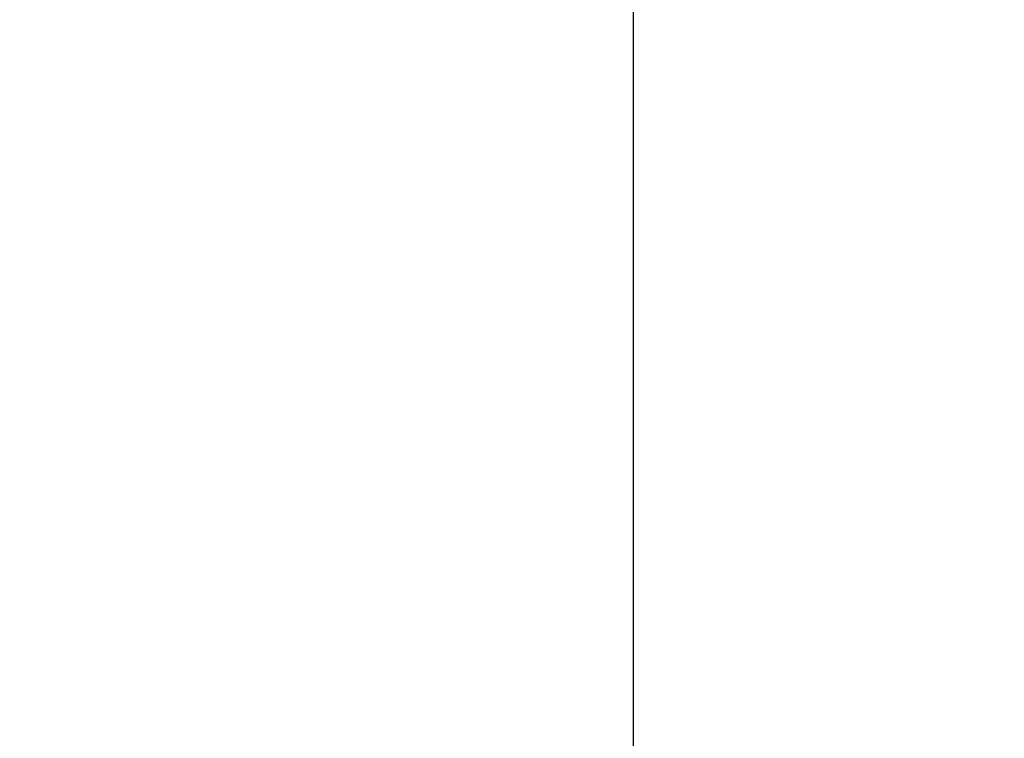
# Model space of a CAD drawing. Header units: millimetres. Extents: x -57464382 to 30606835, y -92609 to 65084.
# Tile 83 of 256: x -108457 to -108299, y -4400 to -4285. Entities that reach past the tile are written whole.
import ezdxf
from ezdxf import colors
from ezdxf.entities.mleader import LeaderData, LeaderLine
from ezdxf.math import Vec2, Vec3

# ---------------------------------------------------------------- set-up
doc = ezdxf.new("R2010")
doc.units = ezdxf.units.MM
doc.layers.get('0').update_dxf_attribs({"lineweight": 0})
doc.layers.add('17_АР_Текст', color=235, linetype='Continuous', lineweight=0)
doc.layers.add('ОВиК', color=7, linetype='Continuous')
doc.styles.add('_ТЕКСТОВЫЙ', font='arial.ttf', dxfattribs={"width": 0.8})

# ---------------------------------------------------------------- blocks, each defined once
blk = doc.blocks.new('_Dot')
at = {"color": 0, "linetype": 'ByBlock', "lineweight": -2}
blk.add_line((-0.5, 0), (-1, 0), dxfattribs=at)
at = {"color": 0, "linetype": 'ByBlock', "const_width": 0.5}
blk.add_lwpolyline([(-0.25, 0, 1), (0.25, 0, 1)], format="xyb", close=True, dxfattribs=at)
blk = doc.blocks.new('A$C1A525D4E')
at = {"layer": 'ОВиК', "color": 10}
blk.add_lwpolyline([(-800, 273), (0, 273), (0, 0), (-800, 0)], close=True, dxfattribs=at)

msp = doc.modelspace()

# ---------------------------------------------------------------- block references
at = {"layer": 'ОВиК', "lineweight": 15}
msp.add_blockref('A$C1A525D4E', (-107558.44, -4465.5), dxfattribs=at)

# ---------------------------------------------------------------- leaders
at = {"layer": '17_АР_Текст', "lineweight": 30}
ml = msp.add_multileader_mtext('Standard', dxfattribs=at)
ml.set_content('\\pxi-3,l4,ql,t4;Благоустройство', color=256, style='_ТЕКСТОВЫЙ')
ml.set_leader_properties(lineweight=0)
ml.set_arrow_properties(name='DOT')
ml.build(insert=Vec2(0, 0))
ml.multileader.update_dxf_attribs({"text_left_attachment_type": 6, "text_right_attachment_type": 6, "dogleg_length": 0.36, "arrow_head_size": 50, "scale": 100})
ctx = ml.context
ctx.base_point, ctx.scale, ctx.char_height, ctx.arrow_head_size, ctx.landing_gap_size, ctx.plane_origin = Vec3(47101.13, -4033.09), 100, 500, 50, 100, Vec3(24039.15, 1483.18)
ctx.left_attachment, ctx.right_attachment, ctx.text_align_type, ctx.attachment_type = 6, 6, 1, 2
notes = []
notes.append((ctx, [(0, (0, 0, 0), (0, 0), (1, 0), 1, [])]))
ctx.mtext.insert, ctx.mtext.width, ctx.mtext.defined_height, ctx.mtext.alignment, ctx.mtext.flow_direction = Vec3(48286.94, -3709.59), 6846.3691, 600.4, 2, 5
for ctx, leaders in notes:
    for number, flags, end, landing, length, lines in leaders:
        leader = LeaderData()
        leader.index, (leader.has_last_leader_line, leader.has_dogleg_vector, leader.attachment_direction) = number, flags
        leader.last_leader_point, leader.dogleg_vector, leader.dogleg_length = Vec3(end), Vec3(landing), length
        for number, points, colour, breaks in lines:
            line = LeaderLine()
            line.index, line.vertices, line.color, line.breaks = number, Vec3.list(points), colors.encode_raw_color(colour), breaks
            leader.lines.append(line)
        ctx.leaders.append(leader)

doc.saveas('drawing.dxf')
